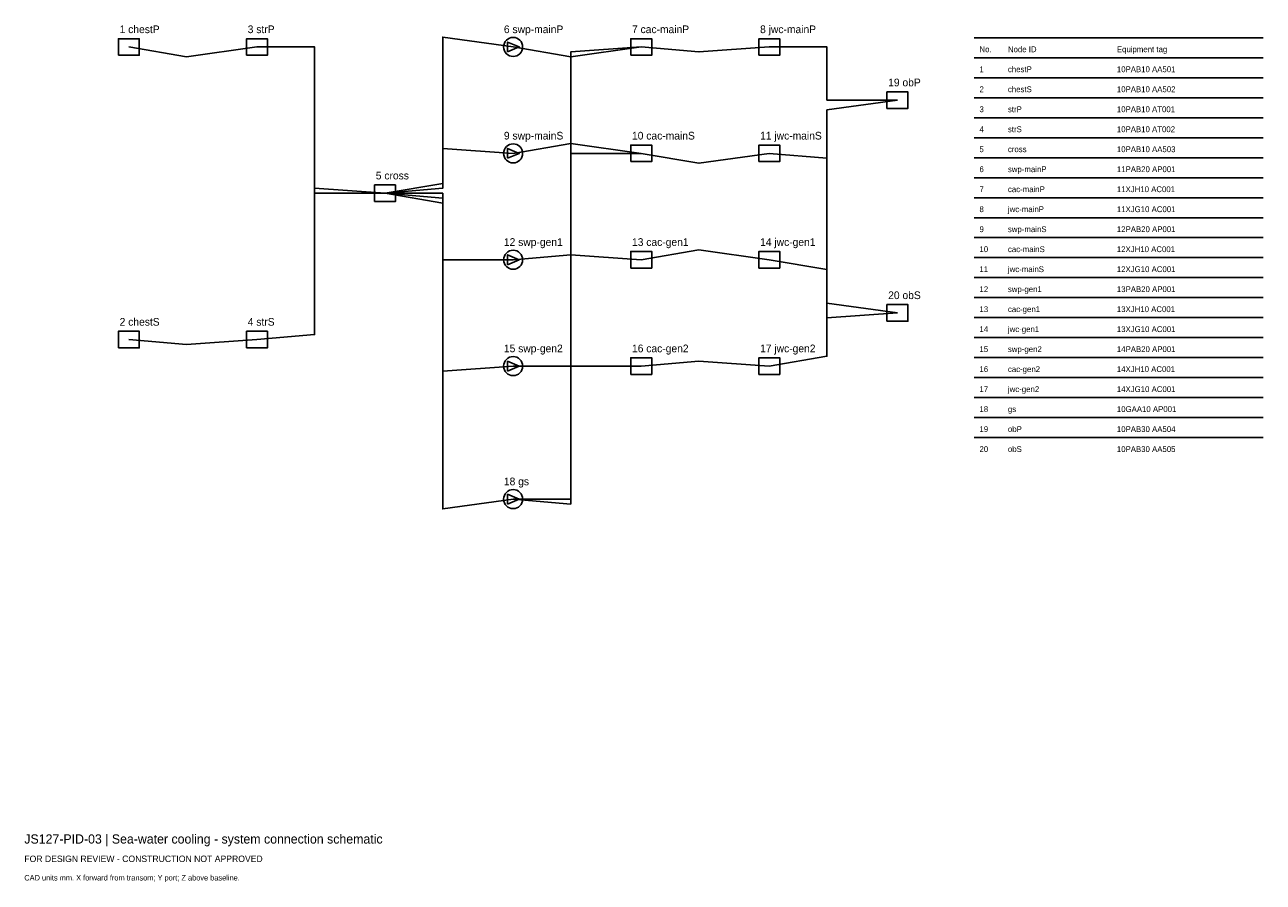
# Model space of a CAD drawing. Header units: millimetres. Extents: x 0 to 403, y -25 to 254.
import ezdxf

# ---------------------------------------------------------------- set-up
doc = ezdxf.new("R2010")
doc.units = ezdxf.units.MM
for name, color, linetype in [('ANNOTATION', 7, 'Continuous'), ('EQUIPMENT', 3, 'Continuous'), ('GEOMETRY', 7, 'Continuous'), ('PIPING', 4, 'Continuous')]:
    doc.layers.add(name, color=color, linetype=linetype)

msp = doc.modelspace()

# ---------------------------------------------------------------- linework, layer by layer
at = {"layer": 'EQUIPMENT'}
for points in [[(30.6, 244.3), (37.4, 244.3), (37.4, 249.7), (30.6, 249.7)], [(72.27, 244.3), (79.07, 244.3), (79.07, 249.7), (72.27, 249.7)], [(157.2, 245.4), (161, 247), (157.2, 248.6)], [(197.27, 244.3), (204.07, 244.3), (204.07, 249.7), (197.27, 249.7)], [(238.93, 244.3), (245.73, 244.3), (245.73, 249.7), (238.93, 249.7)], [(280.6, 227.01), (287.4, 227.01), (287.4, 232.41), (280.6, 232.41)], [(157.2, 210.81), (161, 212.41), (157.2, 214.01)], [(197.27, 209.71), (204.07, 209.71), (204.07, 215.11), (197.27, 215.11)], [(238.93, 209.71), (245.73, 209.71), (245.73, 215.11), (238.93, 215.11)], [(113.93, 196.74), (120.73, 196.74), (120.73, 202.14), (113.93, 202.14)], [(157.2, 176.22), (161, 177.82), (157.2, 179.42)], [(197.27, 175.12), (204.07, 175.12), (204.07, 180.52), (197.27, 180.52)], [(238.93, 175.12), (245.73, 175.12), (245.73, 180.52), (238.93, 180.52)], [(280.6, 157.83), (287.4, 157.83), (287.4, 163.23), (280.6, 163.23)], [(30.6, 149.18), (37.4, 149.18), (37.4, 154.58), (30.6, 154.58)], [(72.27, 149.18), (79.07, 149.18), (79.07, 154.58), (72.27, 154.58)], [(197.27, 140.54), (204.07, 140.54), (204.07, 145.94), (197.27, 145.94)], [(238.93, 140.54), (245.73, 140.54), (245.73, 145.94), (238.93, 145.94)], [(157.2, 141.64), (161, 143.24), (157.2, 144.84)], [(157.2, 98.4), (161, 100), (157.2, 101.6)]]:
    msp.add_lwpolyline(points, close=True, dxfattribs=at)
for centre in [(159, 247), (159, 212.41), (159, 177.82), (159, 143.24), (159, 100)]:
    msp.add_circle(centre, 3.1, dxfattribs=at)
at = {"layer": 'GEOMETRY'}
for p, q in [((309, 250), (403, 250)), ((309, 243.5), (403, 243.5)), ((309, 237), (403, 237)), ((309, 230.5), (403, 230.5)), ((309, 224), (403, 224)), ((309, 217.5), (403, 217.5)), ((309, 211), (403, 211)), ((309, 204.5), (403, 204.5)), ((309, 198), (403, 198)), ((309, 191.5), (403, 191.5)), ((309, 185), (403, 185)), ((309, 178.5), (403, 178.5)), ((309, 172), (403, 172)), ((309, 165.5), (403, 165.5)), ((309, 159), (403, 159)), ((309, 152.5), (403, 152.5)), ((309, 146), (403, 146)), ((309, 139.5), (403, 139.5)), ((309, 133), (403, 133)), ((309, 126.5), (403, 126.5)), ((309, 120), (403, 120))]:
    msp.add_line(p, q, dxfattribs=at)
at = {"layer": 'PIPING'}
for points in [[(117.33, 199.44), (136.08, 202.64), (136.08, 250.2), (159, 247)], [(34, 247), (52.75, 243.8), (52.75, 243.8), (75.67, 247)], [(75.67, 247), (94.42, 247), (94.42, 199.44), (117.33, 199.44)], [(159, 247), (177.75, 243.8), (177.75, 243.8), (200.67, 247)], [(159, 100), (177.75, 98.4), (177.75, 245.4), (200.67, 247)], [(200.67, 247), (219.42, 245.4), (219.42, 245.4), (242.33, 247)], [(242.33, 247), (261.08, 247), (261.08, 229.71), (284, 229.71)], [(242.33, 177.82), (261.08, 174.62), (261.08, 226.51), (284, 229.71)], [(117.33, 199.44), (136.08, 201.04), (136.08, 214.01), (159, 212.41)], [(159, 212.41), (177.75, 215.61), (177.75, 215.61), (200.67, 212.41)], [(159, 100), (177.75, 100), (177.75, 212.41), (200.67, 212.41)], [(200.67, 212.41), (219.42, 209.21), (219.42, 209.21), (242.33, 212.41)], [(242.33, 212.41), (261.08, 210.81), (261.08, 158.93), (284, 160.53)], [(75.67, 151.88), (94.42, 153.48), (94.42, 201.04), (117.33, 199.44)], [(117.33, 199.44), (136.08, 199.44), (136.08, 177.82), (159, 177.82)], [(117.33, 199.44), (136.08, 197.84), (136.08, 141.64), (159, 143.24)], [(117.33, 199.44), (136.08, 196.24), (136.08, 96.8), (159, 100)], [(159, 177.82), (177.75, 179.42), (177.75, 179.42), (200.67, 177.82)], [(200.67, 177.82), (219.42, 181.02), (219.42, 181.02), (242.33, 177.82)], [(242.33, 143.24), (261.08, 146.44), (261.08, 163.73), (284, 160.53)], [(34, 151.88), (52.75, 150.28), (52.75, 150.28), (75.67, 151.88)], [(159, 143.24), (177.75, 143.24), (177.75, 143.24), (200.67, 143.24)], [(200.67, 143.24), (219.42, 144.84), (219.42, 144.84), (242.33, 143.24)]]:
    msp.add_lwpolyline(points, dxfattribs=at)

# ---------------------------------------------------------------- texts
at = {"layer": 'ANNOTATION'}
for s, height, p in [('1 chestP', 2.5, (31, 251.5)), ('3 strP', 2.5, (72.67, 251.5)), ('6 swp-mainP', 2.5, (156, 251.5)), ('7 cac-mainP', 2.5, (197.67, 251.5)), ('8 jwc-mainP', 2.5, (239.33, 251.5)), ('No.', 1.9, (310.7, 245.3)), ('Node ID', 1.9, (319.95, 245.3)), ('Equipment tag', 1.9, (355.39, 245.3)), ('1', 1.9, (310.7, 238.8)), ('chestP', 1.9, (319.95, 238.8)), ('10PAB10 AA501', 1.9, (355.39, 238.8)), ('19 obP', 2.5, (281, 234.21)), ('2', 1.9, (310.7, 232.3)), ('chestS', 1.9, (319.95, 232.3)), ('10PAB10 AA502', 1.9, (355.39, 232.3)), ('3', 1.9, (310.7, 225.8)), ('strP', 1.9, (319.95, 225.8)), ('10PAB10 AT001', 1.9, (355.39, 225.8)), ('9 swp-mainS', 2.5, (156, 216.91)), ('10 cac-mainS', 2.5, (197.67, 216.91)), ('11 jwc-mainS', 2.5, (239.33, 216.91)), ('4', 1.9, (310.7, 219.3)), ('strS', 1.9, (319.95, 219.3)), ('10PAB10 AT002', 1.9, (355.39, 219.3)), ('5', 1.9, (310.7, 212.8)), ('cross', 1.9, (319.95, 212.8)), ('10PAB10 AA503', 1.9, (355.39, 212.8)), ('5 cross', 2.5, (114.33, 203.94)), ('6', 1.9, (310.7, 206.3)), ('swp-mainP', 1.9, (319.95, 206.3)), ('11PAB20 AP001', 1.9, (355.39, 206.3)), ('7', 1.9, (310.7, 199.8)), ('cac-mainP', 1.9, (319.95, 199.8)), ('11XJH10 AC001', 1.9, (355.39, 199.8)), ('8', 1.9, (310.7, 193.3)), ('jwc-mainP', 1.9, (319.95, 193.3)), ('11XJG10 AC001', 1.9, (355.39, 193.3)), ('9', 1.9, (310.7, 186.8)), ('swp-mainS', 1.9, (319.95, 186.8)), ('12PAB20 AP001', 1.9, (355.39, 186.8)), ('12 swp-gen1', 2.5, (156, 182.32)), ('13 cac-gen1', 2.5, (197.67, 182.32)), ('14 jwc-gen1', 2.5, (239.33, 182.32)), ('10', 1.9, (310.7, 180.3)), ('cac-mainS', 1.9, (319.95, 180.3)), ('12XJH10 AC001', 1.9, (355.39, 180.3)), ('11', 1.9, (310.7, 173.8)), ('jwc-mainS', 1.9, (319.95, 173.8)), ('12XJG10 AC001', 1.9, (355.39, 173.8)), ('12', 1.9, (310.7, 167.3)), ('13PAB20 AP001', 1.9, (355.39, 167.3)), ('20 obS', 2.5, (281, 165.03)), ('swp-gen1', 1.9, (319.95, 167.3)), ('13', 1.9, (310.7, 160.8)), ('cac-gen1', 1.9, (319.95, 160.8)), ('13XJH10 AC001', 1.9, (355.39, 160.8)), ('2 chestS', 2.5, (31, 156.38)), ('4 strS', 2.5, (72.67, 156.38)), ('14', 1.9, (310.7, 154.3)), ('jwc-gen1', 1.9, (319.95, 154.3)), ('13XJG10 AC001', 1.9, (355.39, 154.3)), ('15 swp-gen2', 2.5, (156, 147.74)), ('16 cac-gen2', 2.5, (197.67, 147.74)), ('17 jwc-gen2', 2.5, (239.33, 147.74)), ('15', 1.9, (310.7, 147.8)), ('swp-gen2', 1.9, (319.95, 147.8)), ('14PAB20 AP001', 1.9, (355.39, 147.8)), ('16', 1.9, (310.7, 141.3)), ('cac-gen2', 1.9, (319.95, 141.3)), ('14XJH10 AC001', 1.9, (355.39, 141.3)), ('17', 1.9, (310.7, 134.8)), ('jwc-gen2', 1.9, (319.95, 134.8)), ('14XJG10 AC001', 1.9, (355.39, 134.8)), ('18', 1.9, (310.7, 128.3)), ('gs', 1.9, (319.95, 128.3)), ('10GAA10 AP001', 1.9, (355.39, 128.3)), ('19', 1.9, (310.7, 121.8)), ('obP', 1.9, (319.95, 121.8)), ('10PAB30 AA504', 1.9, (355.39, 121.8)), ('20', 1.9, (310.7, 115.3)), ('obS', 1.9, (319.95, 115.3)), ('10PAB30 AA505', 1.9, (355.39, 115.3)), ('18 gs', 2.5, (156, 104.5)), ('JS127-PID-03 | Sea-water cooling - system connection schematic', 3, (0, -12)), ('FOR DESIGN REVIEW - CONSTRUCTION NOT APPROVED', 2.1, (0, -18)), ('CAD units mm. X forward from transom; Y port; Z above baseline.', 1.8, (0, -24))]:
    msp.add_text(s, height=height, dxfattribs=at).set_placement(p)

doc.saveas('drawing.dxf')
